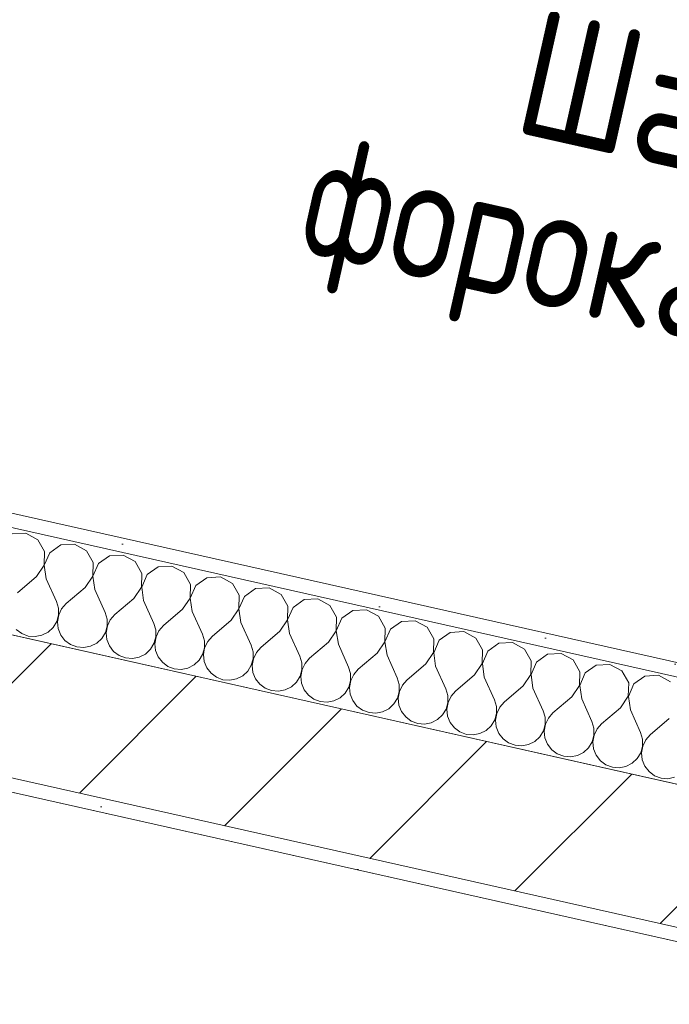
# Model space of a CAD drawing. Header units: millimetres. Extents: x -7218511 to -6645009, y 6003432 to 6221853.
# Tile 58 of 147: x -7181887 to -7180957, y 6149138 to 6150548. Entities that reach past the tile are written whole.
import ezdxf

# ---------------------------------------------------------------- set-up
doc = ezdxf.new("R2010")
doc.units = ezdxf.units.MM
doc.header["$MEASUREMENT"] = 0
for name, color, linetype in [('S - МОП.АР', 7, 'Continuous'), ('АР-Стены_внутренние_пилоны.АР', 7, 'Continuous'), ('АР-Стены_Перегородки_100_.АР', 7, 'Continuous'), ('ИОС-Шахты и отверстия.АР', 7, 'Continuous')]:
    doc.layers.add(name, color=color, linetype=linetype)
for name, color, linetype, lineweight in [('АР-Стены_внутренние_пилоны.АР_Ном._пера__1', 7, 'Continuous', 30), ('АР-Стены_Перегородки_100_.АР_Ном._пера__1', 7, 'Continuous', 15), ('ИОС-Шахты и отверстия.АР_Ном._пера__1', 7, 'Continuous', 0)]:
    doc.layers.add(name, color=color, linetype=linetype, lineweight=lineweight)
doc.styles.add('РЎР“Р•РќР•Р\xa0Р\x98Р\xa0_РЎРўР\x98Р›Р¬_7', font='GOST_Common.ttf', dxfattribs={"width": 0.85})
pattern_1 = [(45, (-6566190.34, 6563027.8), (-111.369318, 111.369318), [0, -105, 0, -157.5]), (110, (-6565840.34, 6563027.8), (148.001588, 53.868173), [0, -77, 0, -133])]

# ---------------------------------------------------------------- blocks, each defined once
blk = doc.blocks.new('Стена_87_3', base_point=(-7179664.8, 6149052.4))
at = {"layer": 'АР-Стены_внутренние_пилоны.АР', "linetype": 'Continuous', "lineweight": 0, "true_color": 0x000000}
h = blk.add_hatch(dxfattribs=at)
h.set_pattern_fill('БЛОКИ_БЕТОННЫЕ_ЭФФЕКТИВН_7A', color=18, style=0, pattern_type=2)
h.set_pattern_definition([(45, (-6566190.34, 6562677.8), (-127.279217, 127.279217), [])])
h.paths.add_polyline_path([(-7182757.8, 6149654.9), (-7179684.5, 6148964.6), (-7179640.7, 6149159.8), (-7182714, 6149850)])
h = blk.add_hatch(dxfattribs=at)
h.set_pattern_fill('ШТУКАТУРКА__ГИПС_01_0003', color=18, style=0, pattern_type=2)
h.set_pattern_definition(pattern_1)
h.paths.add_polyline_path([(-7182762.2, 6149635.4), (-7179688.9, 6148945.1), (-7179684.5, 6148964.6), (-7182757.8, 6149654.9)])
at = {"layer": 'АР-Стены_внутренние_пилоны.АР_Ном._пера__1', "color": 7, "linetype": 'Continuous', "lineweight": 15}
blk.add_line((-7182757.8, 6149654.9), (-7179684.5, 6148964.6), dxfattribs=at)
at = {"layer": 'АР-Стены_внутренние_пилоны.АР_Ном._пера__1', "color": 7, "linetype": 'Continuous', "lineweight": 15, "flags": 128}
blk.add_lwpolyline([(-7179640.7, 6149159.8), (-7182714, 6149850)], dxfattribs=at)
at = {"layer": 'АР-Стены_внутренние_пилоны.АР_Ном._пера__1', "color": 7, "linetype": 'Continuous', "lineweight": 0, "flags": 128}
blk.add_lwpolyline([(-7182762.2, 6149635.4), (-7179688.9, 6148945.1)], dxfattribs=at)
blk = doc.blocks.new('*X391', base_point=(-6566190.3, 6562677.8))
at = {"layer": 'АР-Стены_Перегородки_100_.АР_Ном._пера__1', "color": 7, "linetype": 'Continuous', "lineweight": 0}
for p, q in [((-7181878.6, 6149812.5), (-7181898.1, 6149811.4)), ((-7181861.4, 6149803.1), (-7181878.6, 6149812.5)), ((-7181851.7, 6149786.2), (-7181861.4, 6149803.1)), ((-7181828.4, 6149795.7), (-7181844.4, 6149784.5)), ((-7181808.9, 6149796.8), (-7181828.4, 6149795.7)), ((-7181791.7, 6149787.5), (-7181808.9, 6149796.8)), ((-7181852.4, 6149766.7), (-7181851.7, 6149786.2)), ((-7181844.4, 6149784.5), (-7181852.1, 6149766.6)), ((-7181782.1, 6149770.5), (-7181791.7, 6149787.5)), ((-7181758.7, 6149780.1), (-7181774.7, 6149768.9)), ((-7181739.2, 6149781.2), (-7181758.7, 6149780.1)), ((-7181722.1, 6149771.8), (-7181739.2, 6149781.2)), ((-7181863.2, 6149750.4), (-7181852.4, 6149766.7)), ((-7181852.1, 6149766.6), (-7181849.3, 6149747.3)), ((-7181782.7, 6149751), (-7181782.1, 6149770.5)), ((-7181774.7, 6149768.9), (-7181782.4, 6149751)), ((-7181712.4, 6149754.9), (-7181722.1, 6149771.8)), ((-7181689, 6149764.4), (-7181705, 6149753.2)), ((-7181669.5, 6149765.5), (-7181689, 6149764.4)), ((-7181652.4, 6149756.2), (-7181669.5, 6149765.5)), ((-7181863.2, 6149750.4), (-7181890.4, 6149727.3)), ((-7181793.5, 6149734.8), (-7181782.7, 6149751)), ((-7181782.4, 6149751), (-7181779.6, 6149731.7)), ((-7181713, 6149735.4), (-7181712.4, 6149754.9)), ((-7181705, 6149753.2), (-7181712.7, 6149735.3)), ((-7181642.7, 6149739.2), (-7181652.4, 6149756.2)), ((-7181599.8, 6149749.8), (-7181619.3, 6149748.8)), ((-7181582.7, 6149740.5), (-7181599.8, 6149749.8)), ((-7181849.3, 6149747.3), (-7181834.6, 6149714.7)), ((-7181723.8, 6149719.1), (-7181713, 6149735.4)), ((-7181712.7, 6149735.3), (-7181709.9, 6149716)), ((-7181643.3, 6149719.7), (-7181642.7, 6149739.2)), ((-7181635.3, 6149737.6), (-7181643.1, 6149719.7)), ((-7181619.3, 6149748.8), (-7181635.3, 6149737.6)), ((-7181573, 6149723.6), (-7181582.7, 6149740.5)), ((-7181793.5, 6149734.8), (-7181820.7, 6149711.6)), ((-7181779.6, 6149731.7), (-7181765, 6149699.1)), ((-7181573.6, 6149704.1), (-7181573, 6149723.6)), ((-7181565.6, 6149721.9), (-7181573.4, 6149704)), ((-7181549.6, 6149733.1), (-7181565.6, 6149721.9)), ((-7181530.1, 6149734.2), (-7181549.6, 6149733.1)), ((-7181513, 6149724.9), (-7181530.1, 6149734.2)), ((-7181503.3, 6149707.9), (-7181513, 6149724.9)), ((-7181831.9, 6149705.3), (-7181834.6, 6149714.7)), ((-7181820.7, 6149711.6), (-7181827.3, 6149704.2)), ((-7181723.8, 6149719.1), (-7181751, 6149696)), ((-7181709.9, 6149716), (-7181695.3, 6149683.4)), ((-7181654.2, 6149703.5), (-7181643.3, 6149719.7)), ((-7181643.1, 6149719.7), (-7181640.2, 6149700.4)), ((-7181504, 6149688.4), (-7181503.3, 6149707.9)), ((-7181479.9, 6149717.5), (-7181495.9, 6149706.3)), ((-7181460.4, 6149718.5), (-7181479.9, 6149717.5)), ((-7181443.3, 6149709.2), (-7181460.4, 6149718.5)), ((-7181433.6, 6149692.3), (-7181443.3, 6149709.2)), ((-7181834.4, 6149685.9), (-7181831.8, 6149695.4)), ((-7181831.5, 6149695.4), (-7181833.2, 6149685.7)), ((-7181831.8, 6149695.4), (-7181831.9, 6149705.3)), ((-7181827.3, 6149704.2), (-7181831.5, 6149695.4)), ((-7181762.2, 6149689.6), (-7181765, 6149699.1)), ((-7181751, 6149696), (-7181757.6, 6149688.6)), ((-7181654.2, 6149703.5), (-7181681.3, 6149680.3)), ((-7181640.2, 6149700.4), (-7181625.6, 6149667.8)), ((-7181584.5, 6149687.8), (-7181573.6, 6149704.1)), ((-7181573.4, 6149704), (-7181570.5, 6149684.7)), ((-7181495.9, 6149706.3), (-7181503.7, 6149688.4)), ((-7181410.2, 6149701.8), (-7181426.2, 6149690.6)), ((-7181390.7, 6149702.9), (-7181410.2, 6149701.8)), ((-7181373.6, 6149693.6), (-7181390.7, 6149702.9)), ((-7181363.9, 6149676.6), (-7181373.6, 6149693.6)), ((-7181839.6, 6149677.5), (-7181834.4, 6149685.9)), ((-7181833.2, 6149685.7), (-7181832.2, 6149675.9)), ((-7181764.7, 6149670.3), (-7181762.1, 6149679.8)), ((-7181761.8, 6149679.7), (-7181763.5, 6149670)), ((-7181762.1, 6149679.8), (-7181762.2, 6149689.6)), ((-7181757.6, 6149688.6), (-7181761.8, 6149679.7)), ((-7181692.5, 6149674), (-7181695.3, 6149683.4)), ((-7181681.3, 6149680.3), (-7181687.9, 6149672.9)), ((-7181584.5, 6149687.8), (-7181611.6, 6149664.6)), ((-7181570.5, 6149684.7), (-7181555.9, 6149652.1)), ((-7181514.8, 6149672.2), (-7181504, 6149688.4)), ((-7181503.7, 6149688.4), (-7181500.8, 6149669)), ((-7181434.3, 6149672.8), (-7181433.6, 6149692.3)), ((-7181426.2, 6149690.6), (-7181434, 6149672.7)), ((-7181340.5, 6149686.1), (-7181356.5, 6149675)), ((-7181321.1, 6149687.2), (-7181340.5, 6149686.1)), ((-7181303.9, 6149677.9), (-7181321.1, 6149687.2)), ((-7181892.2, 6149674.6), (-7181884.3, 6149668.7)), ((-7181884.3, 6149668.7), (-7181875, 6149665.2)), ((-7181875, 6149665.2), (-7181865.2, 6149664.4)), ((-7181865.2, 6149664.4), (-7181855.6, 6149666.3)), ((-7181855.6, 6149666.3), (-7181846.8, 6149670.8)), ((-7181846.8, 6149670.8), (-7181839.6, 6149677.5)), ((-7181832.2, 6149675.9), (-7181828.5, 6149666.7)), ((-7181828.5, 6149666.7), (-7181822.5, 6149658.9)), ((-7181769.9, 6149661.9), (-7181764.7, 6149670.3)), ((-7181763.5, 6149670), (-7181762.5, 6149660.2)), ((-7181692.4, 6149664.1), (-7181692.5, 6149674)), ((-7181687.9, 6149672.9), (-7181692.1, 6149664.1)), ((-7181622.8, 6149658.3), (-7181625.6, 6149667.8)), ((-7181611.6, 6149664.6), (-7181618.2, 6149657.3)), ((-7181514.8, 6149672.2), (-7181541.9, 6149649)), ((-7181500.8, 6149669), (-7181486.2, 6149636.5)), ((-7181445.1, 6149656.5), (-7181434.3, 6149672.8)), ((-7181434, 6149672.7), (-7181431.1, 6149653.4)), ((-7181364.6, 6149657.1), (-7181363.9, 6149676.6)), ((-7181356.5, 6149675), (-7181364.3, 6149657.1)), ((-7181294.2, 6149661), (-7181303.9, 6149677.9)), ((-7181270.8, 6149670.5), (-7181286.9, 6149659.3)), ((-7181251.4, 6149671.6), (-7181270.8, 6149670.5)), ((-7181234.2, 6149662.3), (-7181251.4, 6149671.6)), ((-7181822.5, 6149658.9), (-7181814.6, 6149653.1)), ((-7181814.6, 6149653.1), (-7181805.4, 6149649.6)), ((-7181795.5, 6149648.8), (-7181785.9, 6149650.7)), ((-7181785.9, 6149650.7), (-7181777.1, 6149655.2)), ((-7181777.1, 6149655.2), (-7181769.9, 6149661.9)), ((-7181762.5, 6149660.2), (-7181758.8, 6149651.1)), ((-7181758.8, 6149651.1), (-7181752.8, 6149643.3)), ((-7181700.2, 6149646.2), (-7181695.1, 6149654.6)), ((-7181695.1, 6149654.6), (-7181692.4, 6149664.1)), ((-7181692.1, 6149664.1), (-7181693.8, 6149654.3)), ((-7181693.8, 6149654.3), (-7181692.8, 6149644.5)), ((-7181622.7, 6149648.5), (-7181622.8, 6149658.3)), ((-7181618.2, 6149657.3), (-7181622.5, 6149648.4)), ((-7181553.1, 6149642.7), (-7181555.9, 6149652.1)), ((-7181445.1, 6149656.5), (-7181472.2, 6149633.3)), ((-7181431.1, 6149653.4), (-7181416.5, 6149620.8)), ((-7181375.4, 6149640.9), (-7181364.6, 6149657.1)), ((-7181364.3, 6149657.1), (-7181361.4, 6149637.7)), ((-7181294.9, 6149641.5), (-7181294.2, 6149661)), ((-7181286.9, 6149659.3), (-7181294.6, 6149641.4)), ((-7181224.5, 6149645.3), (-7181234.2, 6149662.3)), ((-7181201.2, 6149654.8), (-7181217.2, 6149643.7)), ((-7181181.7, 6149655.9), (-7181201.2, 6149654.8)), ((-7181164.5, 6149646.6), (-7181181.7, 6149655.9)), ((-7181805.4, 6149649.6), (-7181795.5, 6149648.8)), ((-7181752.8, 6149643.3), (-7181744.9, 6149637.4)), ((-7181744.9, 6149637.4), (-7181735.7, 6149633.9)), ((-7181716.2, 6149635), (-7181707.4, 6149639.5)), ((-7181707.4, 6149639.5), (-7181700.2, 6149646.2)), ((-7181692.8, 6149644.5), (-7181689.1, 6149635.4)), ((-7181630.5, 6149630.5), (-7181625.4, 6149639)), ((-7181625.4, 6149639), (-7181622.7, 6149648.5)), ((-7181622.5, 6149648.4), (-7181624.1, 6149638.7)), ((-7181624.1, 6149638.7), (-7181623.1, 6149628.9)), ((-7181553, 6149632.8), (-7181553.1, 6149642.7)), ((-7181548.5, 6149641.6), (-7181552.8, 6149632.8)), ((-7181541.9, 6149649), (-7181548.5, 6149641.6)), ((-7181483.4, 6149627), (-7181486.2, 6149636.5)), ((-7181375.4, 6149640.9), (-7181402.6, 6149617.7)), ((-7181361.4, 6149637.7), (-7181346.8, 6149605.2)), ((-7181305.7, 6149625.2), (-7181294.9, 6149641.5)), ((-7181294.6, 6149641.4), (-7181291.8, 6149622.1)), ((-7181225.2, 6149625.8), (-7181224.5, 6149645.3)), ((-7181217.2, 6149643.7), (-7181224.9, 6149625.7)), ((-7181154.8, 6149629.7), (-7181164.5, 6149646.6)), ((-7181131.5, 6149639.2), (-7181147.5, 6149628)), ((-7181112, 6149640.3), (-7181131.5, 6149639.2)), ((-7181094.8, 6149631), (-7181112, 6149640.3)), ((-7181735.7, 6149633.9), (-7181725.8, 6149633.1)), ((-7181725.8, 6149633.1), (-7181716.2, 6149635)), ((-7181689.1, 6149635.4), (-7181683.1, 6149627.6)), ((-7181683.1, 6149627.6), (-7181675.2, 6149621.8)), ((-7181646.5, 6149619.4), (-7181637.7, 6149623.8)), ((-7181637.7, 6149623.8), (-7181630.5, 6149630.5)), ((-7181623.1, 6149628.9), (-7181619.5, 6149619.7)), ((-7181560.8, 6149614.9), (-7181555.7, 6149623.3)), ((-7181555.7, 6149623.3), (-7181553, 6149632.8)), ((-7181552.8, 6149632.8), (-7181554.5, 6149623)), ((-7181554.5, 6149623), (-7181553.4, 6149613.2)), ((-7181483.4, 6149617.2), (-7181483.4, 6149627)), ((-7181478.8, 6149626), (-7181483.1, 6149617.1)), ((-7181472.2, 6149633.3), (-7181478.8, 6149626)), ((-7181305.7, 6149625.2), (-7181332.9, 6149602)), ((-7181236, 6149609.6), (-7181225.2, 6149625.8)), ((-7181224.9, 6149625.7), (-7181222.1, 6149606.4)), ((-7181155.5, 6149610.2), (-7181154.8, 6149629.7)), ((-7181147.5, 6149628), (-7181155.2, 6149610.1)), ((-7181085.1, 6149614), (-7181094.8, 6149631)), ((-7181061.8, 6149623.5), (-7181077.8, 6149612.4)), ((-7181042.3, 6149624.6), (-7181061.8, 6149623.5)), ((-7181025.1, 6149615.3), (-7181042.3, 6149624.6)), ((-7181675.2, 6149621.8), (-7181666, 6149618.3)), ((-7181666, 6149618.3), (-7181656.2, 6149617.5)), ((-7181656.2, 6149617.5), (-7181646.5, 6149619.4)), ((-7181619.5, 6149619.7), (-7181613.4, 6149612)), ((-7181613.4, 6149612), (-7181605.5, 6149606.1)), ((-7181576.8, 6149603.7), (-7181568, 6149608.2)), ((-7181568, 6149608.2), (-7181560.8, 6149614.9)), ((-7181553.4, 6149613.2), (-7181549.8, 6149604.1)), ((-7181486, 6149607.7), (-7181483.4, 6149617.2)), ((-7181483.1, 6149617.1), (-7181484.8, 6149607.4)), ((-7181413.7, 6149611.4), (-7181416.5, 6149620.8)), ((-7181413.7, 6149601.5), (-7181413.7, 6149611.4)), ((-7181409.1, 6149610.3), (-7181413.4, 6149601.4)), ((-7181402.6, 6149617.7), (-7181409.1, 6149610.3)), ((-7181291.8, 6149622.1), (-7181277.1, 6149589.5)), ((-7181236, 6149609.6), (-7181263.2, 6149586.4)), ((-7181166.3, 6149593.9), (-7181155.5, 6149610.2)), ((-7181155.2, 6149610.1), (-7181152.4, 6149590.8)), ((-7181085.8, 6149594.5), (-7181085.1, 6149614)), ((-7181077.8, 6149612.4), (-7181085.5, 6149594.4)), ((-7181015.4, 6149598.4), (-7181025.1, 6149615.3)), ((-7180972.6, 6149609), (-7180992.1, 6149607.9)), ((-7180955.4, 6149599.7), (-7180972.6, 6149609)), ((-7181605.5, 6149606.1), (-7181596.3, 6149602.6)), ((-7181596.3, 6149602.6), (-7181586.5, 6149601.8)), ((-7181586.5, 6149601.8), (-7181576.8, 6149603.7)), ((-7181549.8, 6149604.1), (-7181543.7, 6149596.3)), ((-7181543.7, 6149596.3), (-7181535.8, 6149590.4)), ((-7181498.3, 6149592.5), (-7181491.1, 6149599.2)), ((-7181491.1, 6149599.2), (-7181486, 6149607.7)), ((-7181484.8, 6149607.4), (-7181483.7, 6149597.6)), ((-7181483.7, 6149597.6), (-7181480.1, 6149588.4)), ((-7181416.3, 6149592), (-7181413.7, 6149601.5)), ((-7181413.4, 6149601.4), (-7181415.1, 6149591.7)), ((-7181344, 6149595.7), (-7181346.8, 6149605.2)), ((-7181344, 6149585.9), (-7181344, 6149595.7)), ((-7181339.4, 6149594.7), (-7181343.7, 6149585.8)), ((-7181332.9, 6149602), (-7181339.4, 6149594.7)), ((-7181222.1, 6149606.4), (-7181207.4, 6149573.9)), ((-7181096.6, 6149578.3), (-7181085.8, 6149594.5)), ((-7181085.5, 6149594.4), (-7181082.7, 6149575.1)), ((-7181016.1, 6149578.9), (-7181015.4, 6149598.4)), ((-7181008.1, 6149596.7), (-7181015.8, 6149578.8)), ((-7180992.1, 6149607.9), (-7181008.1, 6149596.7)), ((-7181535.8, 6149590.4), (-7181526.6, 6149587)), ((-7181526.6, 6149587), (-7181516.8, 6149586.2)), ((-7181516.8, 6149586.2), (-7181507.1, 6149588.1)), ((-7181507.1, 6149588.1), (-7181498.3, 6149592.5)), ((-7181480.1, 6149588.4), (-7181474, 6149580.6)), ((-7181474, 6149580.6), (-7181466.1, 6149574.8)), ((-7181428.6, 6149576.9), (-7181421.4, 6149583.6)), ((-7181421.4, 6149583.6), (-7181416.3, 6149592)), ((-7181415.1, 6149591.7), (-7181414, 6149581.9)), ((-7181414, 6149581.9), (-7181410.4, 6149572.8)), ((-7181346.6, 6149576.4), (-7181344, 6149585.9)), ((-7181343.7, 6149585.8), (-7181345.4, 6149576.1)), ((-7181274.3, 6149580.1), (-7181277.1, 6149589.5)), ((-7181274.3, 6149570.2), (-7181274.3, 6149580.1)), ((-7181263.2, 6149586.4), (-7181269.7, 6149579)), ((-7181166.3, 6149593.9), (-7181193.5, 6149570.7)), ((-7181152.4, 6149590.8), (-7181137.7, 6149558.2)), ((-7181466.1, 6149574.8), (-7181456.9, 6149571.3)), ((-7181456.9, 6149571.3), (-7181447.1, 6149570.5)), ((-7181447.1, 6149570.5), (-7181437.4, 6149572.4)), ((-7181437.4, 6149572.4), (-7181428.6, 6149576.9)), ((-7181410.4, 6149572.8), (-7181404.4, 6149565)), ((-7181358.9, 6149561.2), (-7181351.7, 6149567.9)), ((-7181351.7, 6149567.9), (-7181346.6, 6149576.4)), ((-7181345.4, 6149576.1), (-7181344.4, 6149566.3)), ((-7181344.4, 6149566.3), (-7181340.7, 6149557.1)), ((-7181276.9, 6149560.7), (-7181274.3, 6149570.2)), ((-7181274, 6149570.1), (-7181275.7, 6149560.4)), ((-7181269.7, 6149579), (-7181274, 6149570.1)), ((-7181204.7, 6149564.4), (-7181207.4, 6149573.9)), ((-7181193.5, 6149570.7), (-7181200, 6149563.4)), ((-7181096.6, 6149578.3), (-7181123.8, 6149555.1)), ((-7181082.7, 6149575.1), (-7181068, 6149542.6)), ((-7181026.9, 6149562.6), (-7181016.1, 6149578.9)), ((-7181015.8, 6149578.8), (-7181013, 6149559.5)), ((-7181404.4, 6149565), (-7181396.4, 6149559.1)), ((-7181396.4, 6149559.1), (-7181387.2, 6149555.7)), ((-7181387.2, 6149555.7), (-7181377.4, 6149554.9)), ((-7181377.4, 6149554.9), (-7181367.7, 6149556.8)), ((-7181367.7, 6149556.8), (-7181358.9, 6149561.2)), ((-7181340.7, 6149557.1), (-7181334.7, 6149549.3)), ((-7181289.2, 6149545.6), (-7181282, 6149552.3)), ((-7181282, 6149552.3), (-7181276.9, 6149560.7)), ((-7181275.7, 6149560.4), (-7181274.7, 6149550.6)), ((-7181207.2, 6149545.1), (-7181204.6, 6149554.6)), ((-7181204.3, 6149554.5), (-7181206, 6149544.8)), ((-7181204.6, 6149554.6), (-7181204.7, 6149564.4)), ((-7181200, 6149563.4), (-7181204.3, 6149554.5)), ((-7181135, 6149548.8), (-7181137.7, 6149558.2)), ((-7181123.8, 6149555.1), (-7181130.3, 6149547.7)), ((-7181026.9, 6149562.6), (-7181054.1, 6149539.4)), ((-7181013, 6149559.5), (-7180998.3, 6149526.9)), ((-7181334.7, 6149549.3), (-7181326.7, 6149543.5)), ((-7181326.7, 6149543.5), (-7181317.5, 6149540)), ((-7181317.5, 6149540), (-7181307.7, 6149539.2)), ((-7181307.7, 6149539.2), (-7181298, 6149541.1)), ((-7181298, 6149541.1), (-7181289.2, 6149545.6)), ((-7181274.7, 6149550.6), (-7181271, 6149541.5)), ((-7181271, 6149541.5), (-7181265, 6149533.7)), ((-7181212.3, 6149536.6), (-7181207.2, 6149545.1)), ((-7181206, 6149544.8), (-7181205, 6149535)), ((-7181137.5, 6149529.4), (-7181134.9, 6149538.9)), ((-7181134.6, 6149538.8), (-7181136.3, 6149529.1)), ((-7181134.9, 6149538.9), (-7181135, 6149548.8)), ((-7181130.3, 6149547.7), (-7181134.6, 6149538.8)), ((-7181065.3, 6149533.1), (-7181068, 6149542.6)), ((-7181054.1, 6149539.4), (-7181060.6, 6149532.1)), ((-7180957.2, 6149547), (-7180984.4, 6149523.8)), ((-7181265, 6149533.7), (-7181257, 6149527.8)), ((-7181257, 6149527.8), (-7181247.8, 6149524.4)), ((-7181247.8, 6149524.4), (-7181238, 6149523.6)), ((-7181238, 6149523.6), (-7181228.3, 6149525.5)), ((-7181228.3, 6149525.5), (-7181219.5, 6149529.9)), ((-7181219.5, 6149529.9), (-7181212.3, 6149536.6)), ((-7181205, 6149535), (-7181201.3, 6149525.8)), ((-7181201.3, 6149525.8), (-7181195.3, 6149518)), ((-7181142.6, 6149521), (-7181137.5, 6149529.4)), ((-7181136.3, 6149529.1), (-7181135.3, 6149519.3)), ((-7181065.2, 6149523.2), (-7181065.3, 6149533.1)), ((-7181060.6, 6149532.1), (-7181064.9, 6149523.2)), ((-7180995.6, 6149517.4), (-7180998.3, 6149526.9)), ((-7180984.4, 6149523.8), (-7180990.9, 6149516.4)), ((-7181195.3, 6149518), (-7181187.3, 6149512.2)), ((-7181187.3, 6149512.2), (-7181178.1, 6149508.7)), ((-7181168.3, 6149507.9), (-7181158.6, 6149509.8)), ((-7181158.6, 6149509.8), (-7181149.9, 6149514.3)), ((-7181149.9, 6149514.3), (-7181142.6, 6149521)), ((-7181135.3, 6149519.3), (-7181131.6, 6149510.2)), ((-7181131.6, 6149510.2), (-7181125.6, 6149502.4)), ((-7181072.9, 6149505.3), (-7181067.8, 6149513.7)), ((-7181067.8, 6149513.7), (-7181065.2, 6149523.2)), ((-7181064.9, 6149523.2), (-7181066.6, 6149513.5)), ((-7181066.6, 6149513.5), (-7181065.6, 6149503.7)), ((-7180995.5, 6149507.6), (-7180995.6, 6149517.4)), ((-7180990.9, 6149516.4), (-7180995.2, 6149507.5)), ((-7181178.1, 6149508.7), (-7181168.3, 6149507.9)), ((-7181125.6, 6149502.4), (-7181117.7, 6149496.5)), ((-7181117.7, 6149496.5), (-7181108.4, 6149493.1)), ((-7181088.9, 6149494.2), (-7181080.2, 6149498.6)), ((-7181080.2, 6149498.6), (-7181072.9, 6149505.3)), ((-7181065.6, 6149503.7), (-7181061.9, 6149494.5)), ((-7181003.2, 6149489.7), (-7180998.1, 6149498.1)), ((-7180998.1, 6149498.1), (-7180995.5, 6149507.6)), ((-7180995.2, 6149507.5), (-7180996.9, 6149497.8)), ((-7180996.9, 6149497.8), (-7180995.9, 6149488)), ((-7181108.4, 6149493.1), (-7181098.6, 6149492.3)), ((-7181098.6, 6149492.3), (-7181088.9, 6149494.2)), ((-7181061.9, 6149494.5), (-7181055.9, 6149486.7)), ((-7181055.9, 6149486.7), (-7181048, 6149480.9)), ((-7181019.3, 6149478.5), (-7181010.5, 6149483)), ((-7181010.5, 6149483), (-7181003.2, 6149489.7)), ((-7180995.9, 6149488), (-7180992.2, 6149478.9)), ((-7181048, 6149480.9), (-7181038.7, 6149477.4)), ((-7181038.7, 6149477.4), (-7181028.9, 6149476.6)), ((-7181028.9, 6149476.6), (-7181019.3, 6149478.5)), ((-7180992.2, 6149478.9), (-7180986.2, 6149471.1)), ((-7180986.2, 6149471.1), (-7180978.3, 6149465.2)), ((-7180978.3, 6149465.2), (-7180969, 6149461.8)), ((-7180969, 6149461.8), (-7180959.2, 6149460.9)), ((-7180959.2, 6149460.9), (-7180949.6, 6149462.9))]:
    blk.add_line(p, q, dxfattribs=at)
blk = doc.blocks.new('Стена_199_3', base_point=(-7182641.4, 6149833.7))
at = {"layer": 'АР-Стены_Перегородки_100_.АР', "linetype": 'Continuous', "lineweight": 0, "true_color": 0x000000}
h = blk.add_hatch(dxfattribs=at)
h.set_pattern_fill('ШТУКАТУРКА__ГИПС_01_0003', color=18, style=0, pattern_type=2)
h.set_pattern_definition(pattern_1)
h.paths.add_polyline_path([(-7182515.9, 6149959.2), (-7179777.4, 6149344.2), (-7179773, 6149363.7), (-7182511.5, 6149978.8)])
at = {"layer": 'АР-Стены_Перегородки_100_.АР_Ном._пера__1', "color": 7, "linetype": 'Continuous', "lineweight": 0}
blk.add_line((-7179777.4, 6149344.2), (-7182515.9, 6149959.2), dxfattribs=at)
at = {"layer": 'АР-Стены_Перегородки_100_.АР_Ном._пера__1', "color": 7, "linetype": 'Continuous', "lineweight": 0, "flags": 128}
for points in [[(-7179773, 6149363.7), (-7182511.5, 6149978.8)], [(-7182568.2, 6149817.3), (-7179790.8, 6149193.5)]]:
    blk.add_lwpolyline(points, dxfattribs=at)
at = {"layer": 'АР-Стены_Перегородки_100_.АР', "color": 7, "lineweight": 0}
blk.add_blockref('*X391', (-6566190.3, 6562677.8), dxfattribs=at)
blk = doc.blocks.new('Символ Проема в Полу 21[85]_3', base_point=(-7182511.5, 6149978.8))
at = {"layer": 'ИОС-Шахты и отверстия.АР_Ном._пера__1', "color": 7, "linetype": 'Continuous', "lineweight": 0, "flags": 128}
blk.add_lwpolyline([(-7181901.7, 6150866.2), (-7179466.2, 6150729.7), (-7179773, 6149363.7), (-7182511.5, 6149978.8)], close=True, dxfattribs=at)

msp = doc.modelspace()

# ---------------------------------------------------------------- linework, layer by layer
at = {"layer": 'S - МОП.АР', "color": 254, "linetype": 'Continuous', "lineweight": 0, "true_color": 0xdadada, "flags": 128}
msp.add_lwpolyline([(-7182742.7, 6149631), (-7183916.2, 6144405.8), (-7177667.2, 6143002.3), (-7177662.8, 6143021.8), (-7177662.8, 6143021.8), (-7177526.9, 6143626.8), (-7177545.3, 6143631), (-7177164.2, 6145328), (-7177165.3, 6145328.2), (-7176981.2, 6146147.8), (-7176864.8, 6146666.3), (-7176322.8, 6146544.6), (-7175939.5, 6148251), (-7176368.6, 6148347.4), (-7175918.2, 6150352.9), (-7177284.7, 6150659.8), (-7177240.8, 6150855), (-7178801.9, 6151205.6), (-7178850.1, 6150991), (-7178947.7, 6151012.9), (-7179000.3, 6150778.8), (-7179425.4, 6148885.9)], close=True, dxfattribs=at)

# ---------------------------------------------------------------- block references
at = {"layer": 'АР-Стены_внутренние_пилоны.АР', "color": 7, "lineweight": 0}
msp.add_blockref('Стена_87_3', (-7179664.8, 6149052.4), dxfattribs=at)
at = {"layer": 'АР-Стены_Перегородки_100_.АР', "color": 7, "lineweight": 0}
msp.add_blockref('Стена_199_3', (-7182641.4, 6149833.7), dxfattribs=at)
at = {"layer": 'ИОС-Шахты и отверстия.АР', "color": 7, "linetype": 'Continuous', "lineweight": 0}
msp.add_blockref('Символ Проема в Полу 21[85]_3', (-7182511.5, 6149978.8), dxfattribs=at)

# ---------------------------------------------------------------- texts
at = {"layer": 'ИОС-Шахты и отверстия.АР_Ном._пера__1', "color": 7, "linetype": 'Continuous', "lineweight": 0, "insert": (-7180924.4, 6150277), "char_height": 180, "width": 1380.515, "attachment_point": 5, "rotation": 347.3419, "line_spacing_factor": 0.782459, "style": 'РЎР“Р•РќР•Р\xa0Р\x98Р\xa0_РЎРўР\x98Р›Р¬_7'}
msp.add_mtext('\\A1;{\\pqc;\\fGOST Common|b0|i0|c204|p0;\\W0.850000;Шахта форокамеры}', dxfattribs=at)

doc.saveas('drawing.dxf')
